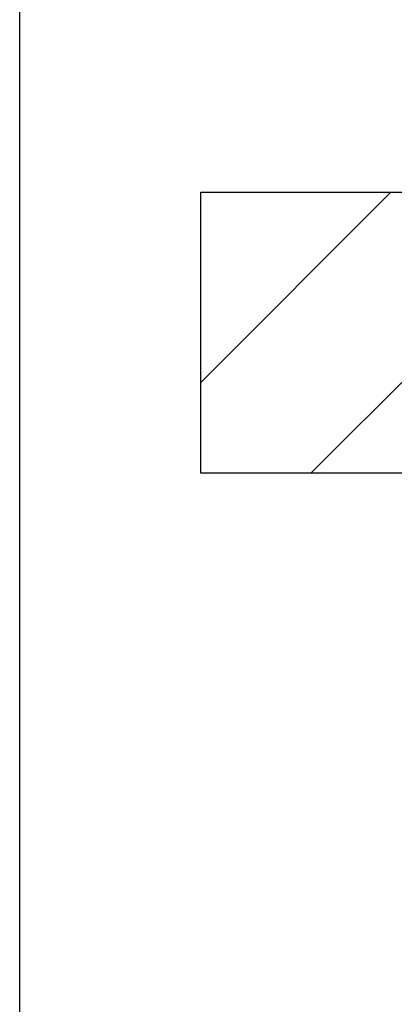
# Model space of a CAD drawing. Header units: millimetres. Extents: x -8500 to 4200, y 0 to 5940.
# Tile 235 of 256: x 40 to 291, y 1361 to 2021. Entities that reach past the tile are written whole.
import ezdxf

# ---------------------------------------------------------------- set-up
doc = ezdxf.new("R2010")
doc.units = ezdxf.units.MM
doc.layers.add('153', color=250, linetype='Continuous')
doc.layers.add('256', color=250, linetype='Continuous')

msp = doc.modelspace()

# ---------------------------------------------------------------- hatches: boundary and pattern name
at = {"layer": '153', "linetype": 'Continuous', "lineweight": -3}
h = msp.add_hatch(dxfattribs=at)
h.set_pattern_fill('ANSI31', color=256, scale=30, angle=-2e-14, style=0)
h.paths.add_polyline_path([(1324.36, 1716.91), (1324.36, 1905.31), (1474.36, 1905.31), (1474.36, 1716.91)], flags=0)
h.paths.add_polyline_path([(161.36, 1716.91), (161.36, 1905.31), (311.36, 1905.31), (311.36, 1716.91)], flags=0)

# ---------------------------------------------------------------- linework, layer by layer
for p, q in [((161.36, 1905.31), (311.36, 1905.31)), ((161.36, 1716.91), (161.36, 1905.31)), ((311.36, 1716.91), (161.36, 1716.91))]:
    msp.add_line(p, q, dxfattribs=at)
at = {"layer": '256', "linetype": 'Continuous', "lineweight": -3}
msp.add_line((40, 40), (40, 5900), dxfattribs=at)

doc.saveas('drawing.dxf')
